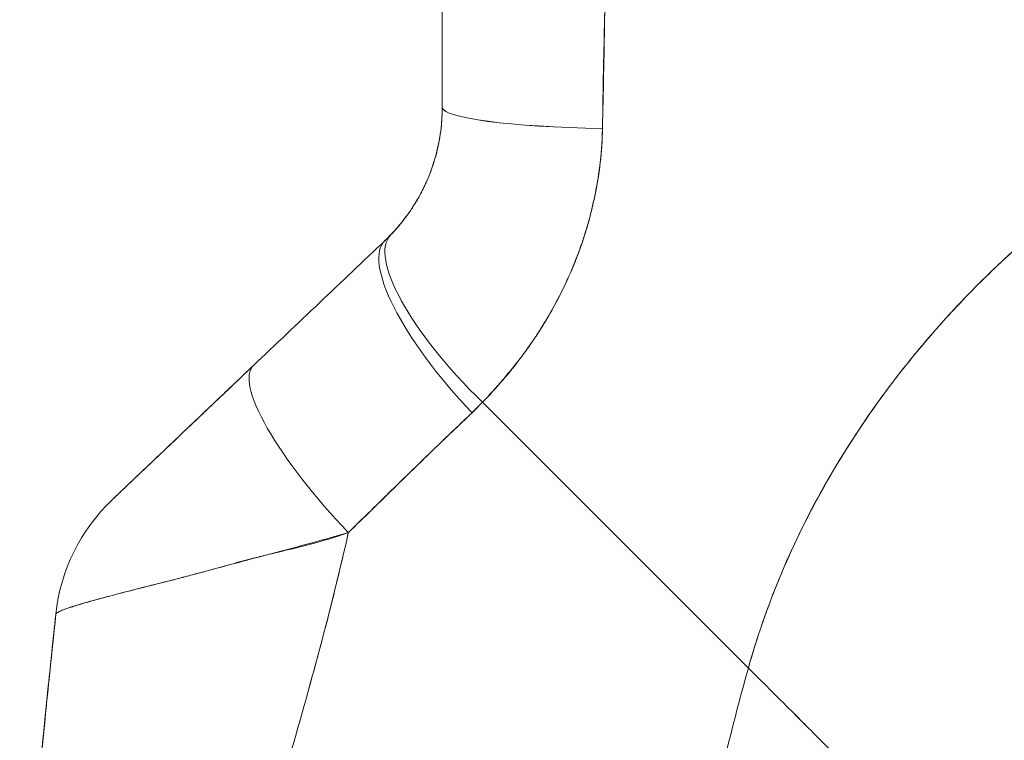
# Model space of a CAD drawing. Header units: inches. Extents: x 15 to 424, y 13 to 263.
# Tile 94 of 125: x 223.96 to 225.017, y 163.455 to 164.229. Entities that reach past the tile are written whole.
import ezdxf

# ---------------------------------------------------------------- set-up
doc = ezdxf.new("R2010")
doc.units = ezdxf.units.IN
doc.header["$LTSCALE"] = 26
doc.header["$MEASUREMENT"] = 0
doc.layers.add('Visible (ANSI)', color=7, linetype='Continuous', lineweight=5)

msp = doc.modelspace()

# ---------------------------------------------------------------- linework, layer by layer
at = {"layer": 'Visible (ANSI)'}
for p, q in [((224.4138, 164.1348), (224.4138, 164.1347)), ((224.3525, 163.992), (224.3525, 163.992)), ((224.3525, 163.992), (224.3525, 163.992)), ((224.7422, 163.533), (224.457, 163.8183)), ((224.457, 163.8183), (224.7422, 163.533)), ((224.2606, 163.4748), (224.2606, 163.4748)), ((224.2606, 163.4748), (224.2606, 163.4748)), ((224.2606, 163.4748), (224.2606, 163.4748))]:
    msp.add_line(p, q, dxfattribs=at)
for centre, major_axis, ratio, start_param, end_param in [((224.6106, 164.1348), (-0.1969, 0), 0.115588, 6.283185, 7.72703), ((224.6106, 164.1348), (-0.1968, 0), 0.115589, 0.000002, 1.443854), ((224.4925, 164.1344), (-0.0787, 0), 0.833363, 6.277447, 6.277622), ((224.4925, 164.1344), (-0.0787, 0), 0.833363, 6.277447, 6.277622), ((224.4999, 163.8609), (-0.1415, 0.1369), 0.307205, 6.282255, 7.847994), ((224.4999, 163.8609), (-0.1415, 0.1369), 0.307205, 6.282255, 7.847994), ((224.4881, 163.8493), (-0.1356, 0.1427), 0.304156, 6.282215, 7.860937), ((224.4881, 163.8493), (-0.1356, 0.1427), 0.304156, 6.282216, 7.860937), ((224.1483, 164.1738), (0.2377, -0.1397), 0.832676, 6.049059, 6.084772), ((224.1483, 164.1739), (0.2375, -0.1401), 0.832765, 6.050159, 6.085867), ((224.3468, 163.7149), (-0.1356, 0.1427), 0.252265, 6.282231, 7.871179), ((224.3468, 163.7149), (-0.1356, 0.1427), 0.252265, 6.282231, 7.871179), ((224.1426, 164.1082), (0.3705, -0.2157), 0.948932, 6.014972, 6.05408), ((224.1427, 164.1081), (0.3705, -0.2156), 0.94893, 6.0149, 6.054015), ((224.195, 163.5705), (0.0203, 0.1958), 0.999998, 0.863264, 1.570796), ((224.195, 163.5705), (-0.1356, 0.1427), 0.999995, 0, 0.707532)]:
    msp.add_ellipse(centre, major_axis=major_axis, ratio=ratio, start_param=start_param, end_param=end_param, dxfattribs=at)
for points, knots in [([(224.4138, 164.1348), (224.4138, 164.1761), (224.4138, 164.2181), (224.4138, 164.2607), (224.4138, 164.3034), (224.4138, 164.3467), (224.4138, 164.3907), (224.4138, 164.4347), (224.4138, 164.4793), (224.4138, 164.5246)], [0, 0, 0, 0, 0.333333, 0.333333, 0.333333, 0.666667, 0.666667, 0.666667, 1, 1, 1, 1]), ([(224.4138, 164.1348), (224.4138, 164.1721), (224.4138, 164.2095), (224.4138, 164.2469), (224.4138, 164.2923), (224.4138, 164.3377), (224.4138, 164.3833), (224.4138, 164.4303), (224.4138, 164.4774), (224.4138, 164.5246)], [0, 0, 0, 0, 0.288491, 0.288491, 0.288491, 0.638459, 0.638459, 0.638459, 1, 1, 1, 1]), ([(224.5857, 164.1122), (224.5858, 164.1164), (224.5858, 164.1205), (224.5859, 164.1246), (224.586, 164.1319), (224.5861, 164.1392), (224.5862, 164.1465), (224.5866, 164.1694), (224.5871, 164.1922), (224.5876, 164.2147), (224.5878, 164.2245), (224.588, 164.2343), (224.5882, 164.244), (224.5883, 164.2467), (224.5883, 164.2494), (224.5884, 164.2521), (224.5886, 164.2629), (224.5888, 164.2737), (224.5889, 164.2845), (224.5893, 164.3088), (224.5895, 164.3328), (224.5898, 164.3564), (224.5899, 164.3643), (224.5899, 164.3722), (224.59, 164.38), (224.5901, 164.3821), (224.5901, 164.3842), (224.5901, 164.3863), (224.5903, 164.4018), (224.5905, 164.4172), (224.5907, 164.4323), (224.591, 164.4599), (224.5913, 164.4869), (224.5915, 164.5131)], [0, 0, 0, 0, 0.029161, 0.029161, 0.029161, 0.080621, 0.080621, 0.080621, 0.243196, 0.243196, 0.243196, 0.313778, 0.313778, 0.313778, 0.333333, 0.333333, 0.333333, 0.41251, 0.41251, 0.41251, 0.591045, 0.591045, 0.591045, 0.650584, 0.650584, 0.650584, 0.666667, 0.666667, 0.666667, 0.784923, 0.784923, 0.784923, 1, 1, 1, 1]), ([(224.5915, 164.5131), (224.5911, 164.4664), (224.5905, 164.4204), (224.59, 164.3752), (224.59, 164.3729), (224.5899, 164.3706), (224.5899, 164.3683), (224.5894, 164.3254), (224.5889, 164.2831), (224.5882, 164.2415), (224.5881, 164.237), (224.588, 164.2325), (224.588, 164.2279), (224.5873, 164.1888), (224.5866, 164.1502), (224.5857, 164.1122)], [0, 0, 0, 0, 0.333333, 0.333333, 0.333333, 0.350215, 0.350215, 0.350215, 0.666667, 0.666667, 0.666667, 0.701162, 0.701162, 0.701162, 1, 1, 1, 1]), ([(224.7422, 163.533), (224.7511, 163.5647), (224.7621, 163.5969), (224.7755, 163.6293), (224.7889, 163.6618), (224.8047, 163.6944), (224.823, 163.7271), (224.8413, 163.7597), (224.8622, 163.7922), (224.8856, 163.8244), (224.9091, 163.8565), (224.9353, 163.8883), (224.9642, 163.9193), (224.9931, 163.9503), (225.0248, 163.9805), (225.0593, 164.0095), (225.0937, 164.0385), (225.131, 164.0662), (225.1711, 164.0924), (225.2112, 164.1185), (225.254, 164.1429), (225.2996, 164.1652), (225.3451, 164.1875), (225.3934, 164.2076), (225.4442, 164.2251)], [0, 0, 0, 0, 0.124948, 0.124948, 0.124948, 0.249955, 0.249955, 0.249955, 0.374963, 0.374963, 0.374963, 0.49997, 0.49997, 0.49997, 0.624978, 0.624978, 0.624978, 0.749985, 0.749985, 0.749985, 0.874993, 0.874993, 0.874993, 1, 1, 1, 1]), ([(225.4442, 164.2251), (225.4295, 164.2201), (225.4151, 164.2148), (225.4008, 164.2093), (225.3755, 164.1996), (225.3508, 164.1892), (225.3269, 164.1782), (225.3029, 164.1672), (225.2796, 164.1555), (225.2571, 164.1434), (225.2346, 164.1313), (225.2128, 164.1186), (225.1917, 164.1055), (225.1706, 164.0923), (225.1502, 164.0788), (225.1306, 164.0648), (225.111, 164.0508), (225.0922, 164.0364), (225.074, 164.0217), (225.0559, 164.0069), (225.0385, 163.9919), (225.0219, 163.9765), (225.0052, 163.9612), (224.9893, 163.9456), (224.9741, 163.9298), (224.9589, 163.9139), (224.9445, 163.8979), (224.9307, 163.8817), (224.917, 163.8654), (224.904, 163.8491), (224.8917, 163.8326), (224.8794, 163.8161), (224.8678, 163.7995), (224.8569, 163.7828), (224.8459, 163.7661), (224.8357, 163.7494), (224.8262, 163.7326), (224.8166, 163.7158), (224.8077, 163.6991), (224.7995, 163.6823), (224.7912, 163.6655), (224.7836, 163.6488), (224.7767, 163.6321), (224.7697, 163.6154), (224.7634, 163.5988), (224.7577, 163.5823), (224.7519, 163.5658), (224.7468, 163.5493), (224.7422, 163.533)], [0, 0, 0, 0, 0.036069, 0.036069, 0.036069, 0.100331, 0.100331, 0.100331, 0.164593, 0.164593, 0.164593, 0.228855, 0.228855, 0.228855, 0.293118, 0.293118, 0.293118, 0.35738, 0.35738, 0.35738, 0.421642, 0.421642, 0.421642, 0.485904, 0.485904, 0.485904, 0.550166, 0.550166, 0.550166, 0.614429, 0.614429, 0.614429, 0.678691, 0.678691, 0.678691, 0.742953, 0.742953, 0.742953, 0.807215, 0.807215, 0.807215, 0.871477, 0.871477, 0.871477, 0.93574, 0.93574, 0.93574, 1, 1, 1, 1]), ([(224.3584, 163.9978), (224.3699, 164.0097), (224.3799, 164.0231), (224.3882, 164.0377), (224.3965, 164.0524), (224.403, 164.0683), (224.4073, 164.0847), (224.4116, 164.1011), (224.4138, 164.1179), (224.4138, 164.1348)], [0, 0, 0, 0, 0.333333, 0.333333, 0.333333, 0.666667, 0.666667, 0.666667, 1, 1, 1, 1]), ([(224.3584, 163.9978), (224.3604, 163.9999), (224.3623, 164.002), (224.3642, 164.0041), (224.3666, 164.0068), (224.3689, 164.0095), (224.3711, 164.0123), (224.3735, 164.0153), (224.3758, 164.0185), (224.3781, 164.0217), (224.3806, 164.0252), (224.3829, 164.0288), (224.3852, 164.0325), (224.3877, 164.0367), (224.3901, 164.041), (224.3923, 164.0454), (224.3948, 164.0503), (224.3972, 164.0554), (224.3993, 164.0605), (224.4017, 164.0664), (224.4038, 164.0724), (224.4056, 164.0786), (224.4077, 164.0855), (224.4094, 164.0927), (224.4107, 164.0999), (224.4121, 164.108), (224.4131, 164.1163), (224.4135, 164.1247), (224.4137, 164.128), (224.4138, 164.1314), (224.4138, 164.1348)], [0, 0, 0, 0, 0.060949, 0.060949, 0.060949, 0.135639, 0.135639, 0.135639, 0.215708, 0.215708, 0.215708, 0.303486, 0.303486, 0.303486, 0.401292, 0.401292, 0.401292, 0.511372, 0.511372, 0.511372, 0.635855, 0.635855, 0.635855, 0.776826, 0.776826, 0.776826, 0.936006, 0.936006, 0.936006, 1, 1, 1, 1]), ([(224.457, 163.8183), (224.4644, 163.8261), (224.4716, 163.834), (224.4785, 163.8421), (224.4827, 163.8469), (224.4867, 163.8518), (224.4906, 163.8567), (224.4967, 163.8643), (224.5024, 163.8719), (224.5078, 163.8795), (224.5101, 163.8828), (224.5123, 163.886), (224.5144, 163.8893), (224.5174, 163.8937), (224.5202, 163.8982), (224.5229, 163.9026), (224.5308, 163.9155), (224.5377, 163.9282), (224.5438, 163.9408), (224.5467, 163.9468), (224.5494, 163.9528), (224.552, 163.9587), (224.5579, 163.9725), (224.5629, 163.9861), (224.5671, 163.9995), (224.5702, 164.0094), (224.5728, 164.0193), (224.5751, 164.0291), (224.5772, 164.0382), (224.579, 164.0472), (224.5805, 164.0561), (224.5816, 164.0626), (224.5825, 164.069), (224.5833, 164.0754), (224.5847, 164.0877), (224.5856, 164.1), (224.5857, 164.1122)], [0, 0, 0, 0, 0.078629, 0.078629, 0.078629, 0.12616, 0.12616, 0.12616, 0.2, 0.2, 0.2, 0.231421, 0.231421, 0.231421, 0.274676, 0.274676, 0.274676, 0.4, 0.4, 0.4, 0.460013, 0.460013, 0.460013, 0.6, 0.6, 0.6, 0.704237, 0.704237, 0.704237, 0.8, 0.8, 0.8, 0.868687, 0.868687, 0.868687, 1, 1, 1, 1]), ([(224.5857, 164.1122), (224.5855, 164.1053), (224.5852, 164.0983), (224.5847, 164.0913), (224.5834, 164.0741), (224.581, 164.0569), (224.5775, 164.0397), (224.5771, 164.0381), (224.5768, 164.0366), (224.5765, 164.035), (224.5736, 164.0216), (224.57, 164.0083), (224.5657, 163.9951), (224.5617, 163.983), (224.5572, 163.9709), (224.5521, 163.959), (224.5518, 163.9583), (224.5515, 163.9577), (224.5512, 163.957), (224.5465, 163.946), (224.5412, 163.9352), (224.5354, 163.9245), (224.5304, 163.9151), (224.525, 163.9059), (224.5192, 163.8967), (224.517, 163.8933), (224.5148, 163.8898), (224.5124, 163.8863), (224.5094, 163.8818), (224.5063, 163.8773), (224.503, 163.8728), (224.4979, 163.8657), (224.4926, 163.8587), (224.487, 163.8518), (224.4818, 163.8455), (224.4764, 163.8392), (224.4709, 163.833), (224.4664, 163.828), (224.4617, 163.8231), (224.457, 163.8183)], [0, 0, 0, 0, 0.067817, 0.067817, 0.067817, 0.234588, 0.234588, 0.234588, 0.25, 0.25, 0.25, 0.380149, 0.380149, 0.380149, 0.5, 0.5, 0.5, 0.506838, 0.506838, 0.506838, 0.617148, 0.617148, 0.617148, 0.713405, 0.713405, 0.713405, 0.75, 0.75, 0.75, 0.798131, 0.798131, 0.798131, 0.874043, 0.874043, 0.874043, 0.943786, 0.943786, 0.943786, 1, 1, 1, 1]), ([(224.0594, 163.7132), (224.0593, 163.7131), (224.0603, 163.7141), (224.0624, 163.7161), (224.0645, 163.7181), (224.0677, 163.7212), (224.0721, 163.7254), (224.0765, 163.7296), (224.0821, 163.7349), (224.0887, 163.7412), (224.0953, 163.7475), (224.1029, 163.7547), (224.1115, 163.7628), (224.12, 163.771), (224.1294, 163.7799), (224.1397, 163.7897), (224.1499, 163.7994), (224.161, 163.8099), (224.1729, 163.8212), (224.1848, 163.8325), (224.1975, 163.8447), (224.2111, 163.8576)], [0, 0, 0, 0, 0.1428571, 0.1428571, 0.1428571, 0.2857143, 0.2857143, 0.2857143, 0.4285714, 0.4285714, 0.4285714, 0.5714286, 0.5714286, 0.5714286, 0.7142857, 0.7142857, 0.7142857, 0.8571429, 0.8571429, 0.8571429, 0.99988, 0.99988, 0.99988, 0.99988]), ([(224.0594, 163.7132), (224.0594, 163.7132), (224.0595, 163.7133), (224.0597, 163.7135), (224.0599, 163.7137), (224.0602, 163.714), (224.0606, 163.7144), (224.0611, 163.7149), (224.0617, 163.7155), (224.0624, 163.7162), (224.0632, 163.7169), (224.0642, 163.7178), (224.0652, 163.7188), (224.0664, 163.7199), (224.0677, 163.7211), (224.0691, 163.7225), (224.0703, 163.7237), (224.0716, 163.7249), (224.073, 163.7262), (224.0734, 163.7267), (224.0739, 163.7271), (224.0744, 163.7276), (224.0765, 163.7296), (224.0788, 163.7318), (224.0813, 163.7341), (224.084, 163.7367), (224.087, 163.7395), (224.0901, 163.7425), (224.0935, 163.7458), (224.0972, 163.7492), (224.101, 163.7529), (224.1034, 163.7552), (224.1059, 163.7575), (224.1084, 163.7599), (224.1103, 163.7617), (224.1122, 163.7636), (224.1142, 163.7654), (224.1193, 163.7703), (224.1246, 163.7753), (224.1301, 163.7805), (224.1361, 163.7863), (224.1424, 163.7923), (224.1489, 163.7984), (224.1559, 163.8051), (224.1631, 163.8119), (224.1704, 163.8189), (224.1777, 163.8258), (224.185, 163.8327), (224.1924, 163.8397), (224.1986, 163.8457), (224.2049, 163.8517), (224.2111, 163.8576)], [0, 0, 0, 0, 0.036619, 0.036619, 0.036619, 0.0754201, 0.0754201, 0.0754201, 0.1168316, 0.1168316, 0.1168316, 0.1615176, 0.1615176, 0.1615176, 0.2100999, 0.2100999, 0.2100999, 0.25, 0.25, 0.25, 0.2631735, 0.2631735, 0.2631735, 0.3215167, 0.3215167, 0.3215167, 0.3856885, 0.3856885, 0.3856885, 0.4559589, 0.4559589, 0.4559589, 0.5, 0.5, 0.5, 0.5327249, 0.5327249, 0.5327249, 0.6174211, 0.6174211, 0.6174211, 0.7113008, 0.7113008, 0.7113008, 0.8134649, 0.8134649, 0.8134649, 0.9141774, 0.9141774, 0.9141774, 0.9998429, 0.9998429, 0.9998429, 0.9998429]), ([(224.3131, 163.6783), (224.3287, 163.6937), (224.3441, 163.7086), (224.3591, 163.7233), (224.368, 163.732), (224.3768, 163.7406), (224.3855, 163.7491), (224.3859, 163.7494), (224.3862, 163.7497), (224.3865, 163.75), (224.3921, 163.7555), (224.3977, 163.7609), (224.4032, 163.7663), (224.4177, 163.7802), (224.4318, 163.7938), (224.4457, 163.807)], [0, 0, 0, 0, 0.333333, 0.333333, 0.333333, 0.531303, 0.531303, 0.531303, 0.538863, 0.538863, 0.538863, 0.666667, 0.666667, 0.666667, 1, 1, 1, 1]), ([(224.4457, 163.807), (224.4333, 163.7953), (224.4211, 163.7835), (224.4089, 163.7718), (224.3932, 163.7565), (224.3775, 163.7413), (224.3618, 163.726), (224.3456, 163.7101), (224.3294, 163.6942), (224.3131, 163.6783)], [0, 0, 0, 0, 0.2755, 0.2755, 0.2755, 0.631774, 0.631774, 0.631774, 1, 1, 1, 1]), ([(224.3131, 163.6783), (224.2999, 163.6745), (224.2869, 163.6709), (224.2742, 163.6674), (224.259, 163.6633), (224.2443, 163.6594), (224.2298, 163.6555), (224.2274, 163.6549), (224.2251, 163.6543), (224.2228, 163.6537), (224.2105, 163.6504), (224.1983, 163.6471), (224.1866, 163.644), (224.1734, 163.6404), (224.1607, 163.637), (224.1487, 163.6338), (224.1465, 163.6333), (224.1444, 163.6327), (224.1422, 163.6321), (224.1331, 163.6297), (224.1244, 163.6275), (224.1162, 163.6254), (224.1064, 163.6229), (224.0972, 163.6206), (224.0886, 163.6184), (224.0855, 163.6176), (224.0825, 163.6168), (224.0795, 163.6161), (224.0746, 163.6148), (224.07, 163.6136), (224.0656, 163.6125), (224.0588, 163.6107), (224.0526, 163.609), (224.0468, 163.6075), (224.0426, 163.6063), (224.0386, 163.6052), (224.0349, 163.6042), (224.0339, 163.6039), (224.0329, 163.6036), (224.032, 163.6033), (224.0278, 163.6021), (224.024, 163.601), (224.0206, 163.5999), (224.0174, 163.599), (224.0146, 163.598), (224.0121, 163.5972), (224.0106, 163.5967), (224.0093, 163.5962), (224.0081, 163.5957), (224.0074, 163.5955), (224.0067, 163.5952), (224.0061, 163.5949), (224.0045, 163.5943), (224.0032, 163.5937), (224.0021, 163.5931), (224.0011, 163.5926), (224.0004, 163.5921), (223.9999, 163.5917), (223.9994, 163.5913), (223.9992, 163.591), (223.9992, 163.5908)], [0, 0, 0, 0, 0.070099, 0.070099, 0.070099, 0.153227, 0.153227, 0.153227, 0.166667, 0.166667, 0.166667, 0.237919, 0.237919, 0.237919, 0.318443, 0.318443, 0.318443, 0.333333, 0.333333, 0.333333, 0.396446, 0.396446, 0.396446, 0.472282, 0.472282, 0.472282, 0.5, 0.5, 0.5, 0.545332, 0.545332, 0.545332, 0.61493, 0.61493, 0.61493, 0.666667, 0.666667, 0.666667, 0.680579, 0.680579, 0.680579, 0.742113, 0.742113, 0.742113, 0.799672, 0.799672, 0.799672, 0.833333, 0.833333, 0.833333, 0.853588, 0.853588, 0.853588, 0.904523, 0.904523, 0.904523, 0.953187, 0.953187, 0.953187, 1, 1, 1, 1]), ([(223.9992, 163.5908), (223.9992, 163.5911), (223.9996, 163.5916), (224.0006, 163.5922), (224.0016, 163.5928), (224.003, 163.5936), (224.0049, 163.5944), (224.0058, 163.5948), (224.0069, 163.5953), (224.0081, 163.5957), (224.0093, 163.5962), (224.0107, 163.5967), (224.0122, 163.5972), (224.0136, 163.5977), (224.0152, 163.5983), (224.017, 163.5988), (224.0187, 163.5994), (224.0205, 163.5999), (224.0225, 163.6005), (224.0261, 163.6016), (224.0302, 163.6028), (224.0347, 163.6041), (224.0351, 163.6042), (224.0355, 163.6043), (224.0359, 163.6044), (224.0409, 163.6059), (224.0464, 163.6074), (224.0525, 163.609), (224.0586, 163.6106), (224.0652, 163.6124), (224.0723, 163.6142), (224.0746, 163.6148), (224.0769, 163.6154), (224.0792, 163.616), (224.0843, 163.6173), (224.0897, 163.6186), (224.0953, 163.62), (224.1034, 163.6221), (224.1121, 163.6243), (224.1213, 163.6266), (224.1224, 163.6269), (224.1236, 163.6272), (224.1248, 163.6275), (224.1303, 163.629), (224.136, 163.6305), (224.1419, 163.632), (224.1446, 163.6328), (224.1473, 163.6335), (224.1501, 163.6343), (224.1601, 163.637), (224.1705, 163.6399), (224.1813, 163.6428), (224.1919, 163.6457), (224.2029, 163.6486), (224.2141, 163.6515), (224.2168, 163.6522), (224.2195, 163.6528), (224.2221, 163.6535), (224.2223, 163.6535), (224.2224, 163.6536), (224.2225, 163.6536), (224.2308, 163.6556), (224.2391, 163.6577), (224.2476, 163.6597), (224.2586, 163.6624), (224.2697, 163.6652), (224.2808, 163.6682), (224.2917, 163.6712), (224.3025, 163.6745), (224.3131, 163.6783)], [0, 0, 0, 0, 0.066599, 0.066599, 0.066599, 0.13375, 0.13375, 0.13375, 0.166667, 0.166667, 0.166667, 0.201474, 0.201474, 0.201474, 0.235929, 0.235929, 0.235929, 0.269758, 0.269758, 0.269758, 0.333333, 0.333333, 0.333333, 0.338645, 0.338645, 0.338645, 0.408129, 0.408129, 0.408129, 0.47796, 0.47796, 0.47796, 0.5, 0.5, 0.5, 0.547804, 0.547804, 0.547804, 0.617158, 0.617158, 0.617158, 0.625768, 0.625768, 0.625768, 0.666667, 0.666667, 0.666667, 0.685425, 0.685425, 0.685425, 0.752265, 0.752265, 0.752265, 0.817289, 0.817289, 0.817289, 0.832593, 0.832593, 0.832593, 0.833333, 0.833333, 0.833333, 0.880153, 0.880153, 0.880153, 0.940933, 0.940933, 0.940933, 1, 1, 1, 1]), ([(224.1397, 163.0028), (224.1456, 163.0382), (224.1528, 163.074), (224.161, 163.1102), (224.1693, 163.1464), (224.1784, 163.183), (224.1883, 163.2198), (224.1981, 163.2566), (224.2085, 163.2937), (224.2192, 163.331), (224.23, 163.3684), (224.2409, 163.406), (224.2518, 163.4439), (224.2627, 163.4818), (224.2734, 163.5201), (224.2837, 163.5588), (224.294, 163.5974), (224.3037, 163.6365), (224.3126, 163.6762), (224.3128, 163.6769), (224.313, 163.6776), (224.3131, 163.6783)], [0, 0, 0, 0, 0.166185, 0.166185, 0.166185, 0.332369, 0.332369, 0.332369, 0.498554, 0.498554, 0.498554, 0.664739, 0.664739, 0.664739, 0.830923, 0.830923, 0.830923, 0.997108, 0.997108, 0.997108, 1, 1, 1, 1]), ([(224.3131, 163.6783), (224.3064, 163.6484), (224.2993, 163.6189), (224.2917, 163.5896), (224.2842, 163.5604), (224.2764, 163.5314), (224.2684, 163.5026), (224.2604, 163.4738), (224.2522, 163.4452), (224.244, 163.4168), (224.2358, 163.3884), (224.2276, 163.3601), (224.2195, 163.332), (224.2115, 163.3039), (224.2036, 163.276), (224.1959, 163.2482), (224.1883, 163.2204), (224.181, 163.1927), (224.1742, 163.1653), (224.1673, 163.1378), (224.1609, 163.1105), (224.1551, 163.0834), (224.1493, 163.0563), (224.1441, 163.0294), (224.1397, 163.0028)], [0, 0, 0, 0, 0.125, 0.125, 0.125, 0.25, 0.25, 0.25, 0.375, 0.375, 0.375, 0.5, 0.5, 0.5, 0.625, 0.625, 0.625, 0.75, 0.75, 0.75, 0.875, 0.875, 0.875, 1, 1, 1, 1]), ([(223.9604, 163.0838), (223.9609, 163.1152), (223.9621, 163.1476), (223.9637, 163.1809), (223.9653, 163.2141), (223.9675, 163.2482), (223.9701, 163.283), (223.9726, 163.3178), (223.9756, 163.3533), (223.979, 163.3893), (223.9823, 163.4254), (223.9859, 163.4619), (223.9897, 163.4989), (223.9928, 163.5293), (223.996, 163.5599), (223.9992, 163.5908)], [0, 0, 0, 0, 0.207436, 0.207436, 0.207436, 0.414872, 0.414872, 0.414872, 0.622309, 0.622309, 0.622309, 0.829745, 0.829745, 0.829745, 1, 1, 1, 1]), ([(223.9992, 163.5908), (223.9945, 163.5456), (223.9898, 163.5009), (223.9854, 163.4568), (223.981, 163.4126), (223.977, 163.369), (223.9735, 163.3264), (223.9699, 163.2838), (223.967, 163.2421), (223.9648, 163.2016), (223.9625, 163.161), (223.9611, 163.1217), (223.9604, 163.0838)], [0, 0, 0, 0, 0.249407, 0.249407, 0.249407, 0.499604, 0.499604, 0.499604, 0.749802, 0.749802, 0.749802, 1, 1, 1, 1]), ([(223.9618, 163.1366), (223.9639, 163.1961), (223.9678, 163.2564), (223.9789, 163.3943), (223.9868, 163.4723), (223.9963, 163.5636), (223.9977, 163.577), (223.9991, 163.5904)], [1.833363, 1.833363, 1.833363, 1.833363, 2.29058, 2.29058, 2.887639, 2.887639, 2.990249, 2.990249, 2.990249, 2.990249]), ([(223.9991, 163.5904), (223.9991, 163.5904), (223.9991, 163.5904), (223.9991, 163.5904), (223.9991, 163.5905), (223.9991, 163.5905), (223.9991, 163.5905)], [0.5179917, 0.5179917, 0.5179917, 0.5179917, 0.5709992, 0.5709992, 0.5709992, 0.6223758, 0.6223758, 0.6223758, 0.6223758]), ([(224.57, 162.8076), (224.5794, 162.8346), (224.5879, 162.8619), (224.5959, 162.8896), (224.6038, 162.9174), (224.6111, 162.9456), (224.618, 162.9742), (224.6249, 163.0029), (224.6314, 163.032), (224.6377, 163.0616), (224.644, 163.0912), (224.6501, 163.1213), (224.6562, 163.1518), (224.6623, 163.1823), (224.6685, 163.2132), (224.6749, 163.2445), (224.6812, 163.2758), (224.6878, 163.3075), (224.6947, 163.3394), (224.7017, 163.3713), (224.709, 163.4035), (224.7169, 163.4358), (224.7248, 163.4682), (224.7332, 163.5006), (224.7422, 163.533)], [0, 0, 0, 0, 0.125006, 0.125006, 0.125006, 0.250011, 0.250011, 0.250011, 0.375017, 0.375017, 0.375017, 0.500022, 0.500022, 0.500022, 0.625028, 0.625028, 0.625028, 0.750033, 0.750033, 0.750033, 0.875039, 0.875039, 0.875039, 1, 1, 1, 1]), ([(224.7422, 163.533), (224.7332, 163.5006), (224.7248, 163.4681), (224.7169, 163.4358), (224.709, 163.4035), (224.7017, 163.3713), (224.6947, 163.3394), (224.6878, 163.3075), (224.6812, 163.2758), (224.6749, 163.2445), (224.6685, 163.2132), (224.6623, 163.1823), (224.6562, 163.1518), (224.6501, 163.1213), (224.644, 163.0912), (224.6377, 163.0616), (224.6314, 163.032), (224.6249, 163.0029), (224.618, 162.9742), (224.6111, 162.9456), (224.6038, 162.9174), (224.5959, 162.8896), (224.5879, 162.8619), (224.5794, 162.8346), (224.57, 162.8076)], [0, 0, 0, 0, 0.124999, 0.124999, 0.124999, 0.25, 0.25, 0.25, 0.375, 0.375, 0.375, 0.5, 0.5, 0.5, 0.625, 0.625, 0.625, 0.75, 0.75, 0.75, 0.875, 0.875, 0.875, 1, 1, 1, 1]), ([(224.9977, 163.2772), (224.9971, 163.2779), (224.9965, 163.2785), (224.9959, 163.2791), (224.9939, 163.2811), (224.9918, 163.2832), (224.9895, 163.2854), (224.9873, 163.2877), (224.985, 163.29), (224.9825, 163.2925), (224.98, 163.295), (224.9774, 163.2976), (224.9747, 163.3003), (224.9737, 163.3013), (224.9726, 163.3024), (224.9716, 163.3034), (224.967, 163.308), (224.9622, 163.3129), (224.9571, 163.318), (224.9539, 163.3211), (224.9506, 163.3244), (224.9473, 163.3278), (224.9439, 163.3311), (224.9405, 163.3346), (224.9369, 163.3382), (224.9334, 163.3417), (224.9297, 163.3454), (224.926, 163.3491), (224.9223, 163.3528), (224.9185, 163.3567), (224.9146, 163.3606), (224.9083, 163.3668), (224.9019, 163.3733), (224.8952, 163.38), (224.8937, 163.3815), (224.8921, 163.3831), (224.8906, 163.3846), (224.8824, 163.3928), (224.874, 163.4012), (224.8654, 163.4098), (224.8596, 163.4156), (224.8537, 163.4216), (224.8477, 163.4276), (224.845, 163.4302), (224.8423, 163.4329), (224.8396, 163.4356), (224.8312, 163.444), (224.8226, 163.4526), (224.8139, 163.4613), (224.808, 163.4673), (224.802, 163.4732), (224.7959, 163.4793), (224.7936, 163.4817), (224.7912, 163.4841), (224.7888, 163.4865), (224.7808, 163.4945), (224.7727, 163.5025), (224.7647, 163.5105), (224.7571, 163.5181), (224.7496, 163.5257), (224.7422, 163.533)], [0, 0, 0, 0, 0.014459, 0.014459, 0.014459, 0.059138, 0.059138, 0.059138, 0.104088, 0.104088, 0.104088, 0.149346, 0.149346, 0.149346, 0.166667, 0.166667, 0.166667, 0.24084, 0.24084, 0.24084, 0.286952, 0.286952, 0.286952, 0.333189, 0.333189, 0.333189, 0.379462, 0.379462, 0.379462, 0.425634, 0.425634, 0.425634, 0.5, 0.5, 0.5, 0.517058, 0.517058, 0.517058, 0.606463, 0.606463, 0.606463, 0.666667, 0.666667, 0.666667, 0.693307, 0.693307, 0.693307, 0.776792, 0.776792, 0.776792, 0.833333, 0.833333, 0.833333, 0.855634, 0.855634, 0.855634, 0.929684, 0.929684, 0.929684, 1, 1, 1, 1]), ([(224.7422, 163.533), (224.7496, 163.5257), (224.7571, 163.5181), (224.7647, 163.5105), (224.7727, 163.5025), (224.7808, 163.4945), (224.7888, 163.4865), (224.7911, 163.4841), (224.7935, 163.4817), (224.7959, 163.4794), (224.802, 163.4733), (224.808, 163.4673), (224.8139, 163.4613), (224.8226, 163.4526), (224.8312, 163.444), (224.8396, 163.4356), (224.8423, 163.4329), (224.845, 163.4302), (224.8476, 163.4276), (224.8537, 163.4216), (224.8596, 163.4156), (224.8654, 163.4098), (224.874, 163.4012), (224.8824, 163.3928), (224.8906, 163.3846), (224.8921, 163.3831), (224.8936, 163.3815), (224.8952, 163.38), (224.9018, 163.3733), (224.9083, 163.3668), (224.9146, 163.3606), (224.9223, 163.3528), (224.9298, 163.3453), (224.9369, 163.3382), (224.944, 163.3311), (224.9507, 163.3243), (224.9571, 163.318), (224.9622, 163.3129), (224.967, 163.308), (224.9716, 163.3034), (224.9726, 163.3024), (224.9737, 163.3013), (224.9747, 163.3003), (224.9774, 163.2976), (224.98, 163.295), (224.9825, 163.2925), (224.985, 163.29), (224.9873, 163.2877), (224.9895, 163.2854), (224.9918, 163.2832), (224.9939, 163.2811), (224.9959, 163.2791), (224.9965, 163.2785), (224.9971, 163.2779), (224.9977, 163.2772)], [0, 0, 0, 0, 0.070424, 0.070424, 0.070424, 0.144534, 0.144534, 0.144534, 0.166667, 0.166667, 0.166667, 0.223344, 0.223344, 0.223344, 0.306735, 0.306735, 0.306735, 0.333333, 0.333333, 0.333333, 0.393546, 0.393546, 0.393546, 0.482972, 0.482972, 0.482972, 0.5, 0.5, 0.5, 0.574384, 0.574384, 0.574384, 0.666667, 0.666667, 0.666667, 0.759127, 0.759127, 0.759127, 0.833333, 0.833333, 0.833333, 0.850626, 0.850626, 0.850626, 0.89589, 0.89589, 0.89589, 0.940848, 0.940848, 0.940848, 0.985537, 0.985537, 0.985537, 1, 1, 1, 1])]:
    msp.add_open_spline(points, degree=3, knots=knots, dxfattribs=at)
for points in [[(224.2111, 163.8576), (224.2586, 163.9027), (224.3057, 163.9475), (224.3525, 163.9919)], [(224.3525, 163.9919), (224.3525, 163.992), (224.3525, 163.992), (224.3525, 163.992)], [(224.3525, 163.9919), (224.3525, 163.992), (224.3525, 163.992), (224.3525, 163.992)], [(223.9991, 163.5906), (223.9995, 163.5944), (224, 163.5982), (224.0006, 163.6019)], [(223.9991, 163.5907), (223.9991, 163.5907), (223.9991, 163.5907), (223.9991, 163.5907)], [(223.9993, 163.5911), (223.9993, 163.5911), (223.9993, 163.5911), (223.9993, 163.5911)], [(223.9994, 163.5912), (223.9994, 163.5912), (223.9994, 163.5912), (223.9994, 163.5912)]]:
    msp.add_open_spline(points, degree=3, dxfattribs=at)

doc.saveas('drawing.dxf')
